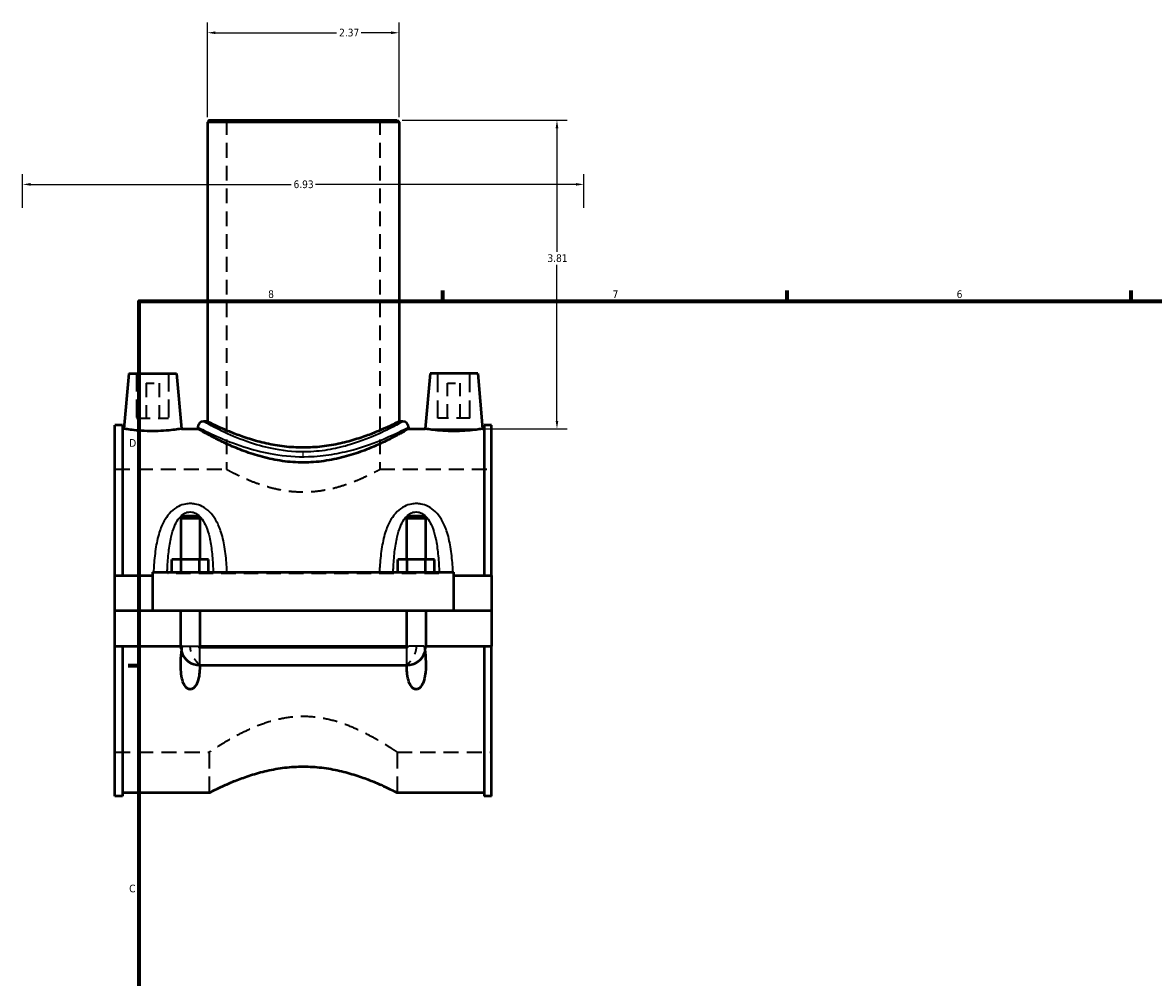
# Model space of a CAD drawing. Header units: inches. Extents: x -0.9 to 53.8, y -0.2 to 48.9.
# Tile 2 of 8: x -0.9 to 13, y 12.7 to 24.4. Entities that reach past the tile are written whole.
import ezdxf

# ---------------------------------------------------------------- set-up
doc = ezdxf.new("R2010")
doc.units = ezdxf.units.IN
doc.header["$MEASUREMENT"] = 0
doc.linetypes.add('DASHED', pattern=[0.2067, 0.1654, -0.0413])
for name, color, linetype, lineweight in [('Border (ANSI)', 7, 'Continuous', 70), ('Dimension (ANSI)', 7, 'Continuous', 25), ('Hidden (ANSI)', 7, 'DASHED', 35), ('Hidden Narrow (ANSI)', 7, 'DASHED', 25), ('Visible (ANSI)', 7, 'Continuous', 50), ('Visible Narrow (ANSI)', 7, 'Continuous', 35)]:
    doc.layers.add(name, color=color, linetype=linetype, lineweight=lineweight)
doc.styles.add('Note Text (ANSI)', font='tahoma.ttf')
doc.dimstyles.new('Default (ANSI)', dxfattribs={"dimtxt": 0.094488, "dimasz": 0.098425, "dimexe": 0.125, "dimexo": 0.0625, "dimgap": 0.031496, "dimtad": 0, "dimtih": 1, "dimtoh": 1, "dimrnd": 1e-08, "dimzin": 4, "dimdsep": 46, "dimtxsty": 'Note Text (ANSI)', "dimcen": 0.09, "dimdle": 0.393701, "dimclrd": 256, "dimclre": 256, "dimclrt": 5, "dimadec": 0, "dimazin": 1, "dimtfac": 1, "dimtofl": 0, "dimtmove": 0, "dimatfit": 3, "dimfxl": 1, "dimtolj": 1, "dimtzin": 4, "dimlwd": -1, "dimlwe": -1, "dimarcsym": 0})

# ---------------------------------------------------------------- blocks, each defined once
blk = doc.blocks.new('Borders Default Border')
at = {"layer": 'Border (ANSI)'}
for p, q in [((4.25, 21), (4.25, 21.134)), ((8.5, 21), (8.5, 21.134)), ((12.75, 21), (12.75, 21.134)), ((0.5, 16.5), (0.366, 16.5))]:
    blk.add_line(p, q, dxfattribs=at)
at = {"layer": 'Border (ANSI)', "flags": 128}
blk.add_lwpolyline([(0.5, 1), (0.5, 21), (33.5, 21), (33.5, 1), (0.5, 1)], dxfattribs=at)
at = {"layer": 'Border (ANSI)', "color": 5, "true_color": 0x0000ff, "char_height": 0.0945, "attachment_point": 7, "style": 'Note Text (ANSI)'}
for s, insert in [('8', (2.094, 21.038)), ('7', (6.346, 21.04)), ('6', (10.595, 21.038)), ('D', (0.378, 19.203)), ('C', (0.378, 13.701))]:
    blk.add_mtext(s, dxfattribs=dict(at, insert=insert))
blk = doc.blocks.new('*D6')
at = {"layer": 'Defpoints', "color": 0, "transparency": 16777216}
for p in [(5.992, 22.442), (-0.938, 22.091), (5.992, 22.091)]:
    blk.add_point(p, dxfattribs=at)
at = {"layer": 'Dimension (ANSI)', "transparency": 16777216}
for p, q in [((-0.938, 22.153), (-0.938, 22.567)), ((5.992, 22.153), (5.992, 22.567)), ((-0.84, 22.442), (2.376, 22.442)), ((5.893, 22.442), (2.678, 22.442))]:
    blk.add_line(p, q, dxfattribs=at)
for points in [[(-0.84, 22.459), (-0.84, 22.426), (-0.938, 22.442)], [(5.893, 22.459), (5.893, 22.426), (5.992, 22.442)]]:
    blk.add_solid(points, dxfattribs=at)
at = {"layer": 'Dimension (ANSI)', "color": 5, "transparency": 16777216, "insert": (2.407, 22.491), "char_height": 0.0945, "attachment_point": 1, "style": 'Note Text (ANSI)'}
blk.add_mtext('\\A1;6.93', dxfattribs=at)
blk = doc.blocks.new('*D7')
at = {"layer": 'Defpoints', "color": 0, "transparency": 16777216}
for p in [(3.686, 23.235), (5.66, 23.235), (4.032, 19.425)]:
    blk.add_point(p, dxfattribs=at)
at = {"layer": 'Dimension (ANSI)', "transparency": 16777216}
for p, q in [((3.749, 23.235), (5.785, 23.235)), ((5.66, 23.136), (5.66, 21.611)), ((5.66, 19.523), (5.66, 21.449)), ((4.094, 19.425), (5.785, 19.425))]:
    blk.add_line(p, q, dxfattribs=at)
for points in [[(5.643, 23.136), (5.676, 23.136), (5.66, 23.235)], [(5.643, 19.523), (5.676, 19.523), (5.66, 19.425)]]:
    blk.add_solid(points, dxfattribs=at)
at = {"layer": 'Dimension (ANSI)', "color": 5, "transparency": 16777216, "insert": (5.542, 21.579), "char_height": 0.0945, "attachment_point": 1, "style": 'Note Text (ANSI)'}
blk.add_mtext('\\A1;3.81', dxfattribs=at)
blk = doc.blocks.new('*D8')
at = {"layer": 'Defpoints', "color": 0, "transparency": 16777216}
for p in [(3.71, 24.314), (1.344, 23.211), (3.71, 23.211)]:
    blk.add_point(p, dxfattribs=at)
at = {"layer": 'Dimension (ANSI)', "transparency": 16777216}
for p, q in [((1.344, 23.274), (1.344, 24.439)), ((3.71, 23.274), (3.71, 24.439)), ((1.442, 24.314), (2.938, 24.314)), ((3.611, 24.314), (3.242, 24.314))]:
    blk.add_line(p, q, dxfattribs=at)
for points in [[(1.442, 24.331), (1.442, 24.298), (1.344, 24.314)], [(3.611, 24.331), (3.611, 24.298), (3.71, 24.314)]]:
    blk.add_solid(points, dxfattribs=at)
at = {"layer": 'Dimension (ANSI)', "color": 5, "transparency": 16777216, "insert": (2.97, 24.364), "char_height": 0.0945, "attachment_point": 1, "style": 'Note Text (ANSI)'}
blk.add_mtext('\\A1;2.37', dxfattribs=at)

msp = doc.modelspace()

# ---------------------------------------------------------------- linework, layer by layer
at = {"layer": 'Hidden (ANSI)', "ltscale": 1.097446}
for p, q in [((1.58, 23.235), (1.58, 18.925)), ((3.473, 23.235), (3.473, 18.925))]:
    msp.add_line(p, q, dxfattribs=at)
at = {"layer": 'Hidden (ANSI)', "ltscale": 1.333288}
for p, q in [((0.47, 20.106), (0.47, 19.555)), ((0.864, 20.106), (0.864, 19.555)), ((4.19, 19.555), (4.19, 20.106)), ((4.584, 19.555), (4.584, 20.106))]:
    msp.add_line(p, q, dxfattribs=at)
at = {"layer": 'Hidden (ANSI)', "ltscale": 0.471064}
for p, q in [((0.588, 19.988), (0.746, 19.988)), ((4.308, 19.988), (4.466, 19.988))]:
    msp.add_line(p, q, dxfattribs=at)
at = {"layer": 'Hidden (ANSI)', "ltscale": 1.047583}
for p, q in [((0.588, 19.988), (0.588, 19.555)), ((0.746, 19.988), (0.746, 19.555)), ((4.308, 19.555), (4.308, 19.988)), ((4.466, 19.555), (4.466, 19.988))]:
    msp.add_line(p, q, dxfattribs=at)
at = {"layer": 'Hidden (ANSI)', "ltscale": 0.997297}
for p, q in [((0.47, 19.555), (0.864, 19.555)), ((4.584, 19.555), (4.19, 19.555))]:
    msp.add_line(p, q, dxfattribs=at)
at = {"layer": 'Hidden (ANSI)', "ltscale": 1.111549}
for p, q in [((0.202, 18.925), (1.58, 18.925)), ((3.473, 18.925), (4.852, 18.925))]:
    msp.add_line(p, q, dxfattribs=at)
at = {"layer": 'Hidden (ANSI)', "ltscale": 0.897567}
for p, q in [((1.014, 17.177), (1.25, 17.177)), ((3.804, 17.177), (4.04, 17.177))]:
    msp.add_line(p, q, dxfattribs=at)
at = {"layer": 'Hidden (ANSI)', "ltscale": 0.444771}
for p, q in [((1.014, 16.509), (1.014, 16.742)), ((4.04, 16.509), (4.04, 16.742))]:
    msp.add_line(p, q, dxfattribs=at)
at = {"layer": 'Hidden (ANSI)', "ltscale": 1.123182}
msp.add_line((3.804, 16.506), (1.25, 16.506), dxfattribs=at)
at = {"layer": 'Hidden (ANSI)'}
for p, q in [((1.25, 16.506), (1.25, 16.506)), ((1.25, 16.506), (1.25, 16.506)), ((3.804, 16.506), (3.804, 16.506)), ((3.804, 16.506), (3.804, 16.506))]:
    msp.add_line(p, q, dxfattribs=at)
at = {"layer": 'Hidden (ANSI)', "ltscale": 1.127809}
for p, q in [((0.202, 15.433), (1.367, 15.433)), ((3.686, 15.433), (4.852, 15.433))]:
    msp.add_line(p, q, dxfattribs=at)
at = {"layer": 'Hidden (ANSI)', "ltscale": 1.209482}
for p, q in [((1.367, 15.433), (1.367, 14.933)), ((3.686, 15.433), (3.686, 14.933))]:
    msp.add_line(p, q, dxfattribs=at)
at = {"layer": 'Hidden (ANSI)', "ltscale": 0.125474}
for centre, start, end in [((1.25, 16.742), 180, 195.9911), ((3.804, 16.742), 344.0089, 0)]:
    msp.add_arc(centre, 0.236, start, end, dxfattribs=at)
at = {"layer": 'Hidden (ANSI)', "ltscale": 1.049424}
msp.add_open_spline([(1.58, 18.925), (1.58, 18.925), (1.586, 18.922), (1.611, 18.908), (1.63, 18.899), (1.678, 18.874), (1.708, 18.859), (1.777, 18.826), (1.816, 18.809), (1.899, 18.774), (1.946, 18.756), (2.048, 18.722), (2.103, 18.705), (2.219, 18.677), (2.28, 18.665), (2.403, 18.65), (2.466, 18.646), (2.588, 18.646), (2.65, 18.65), (2.774, 18.665), (2.835, 18.677), (2.951, 18.705), (3.006, 18.722), (3.108, 18.756), (3.155, 18.774), (3.237, 18.809), (3.276, 18.826), (3.345, 18.859), (3.375, 18.874), (3.424, 18.899), (3.443, 18.908), (3.467, 18.922), (3.473, 18.925), (3.473, 18.925)], degree=3, knots=[3.711717, 3.711717, 3.711717, 3.711717, 4.17476, 4.17476, 4.637804, 4.637804, 5.100847, 5.100847, 5.563891, 5.563891, 6.028776, 6.028776, 6.493662, 6.493662, 6.958547, 6.958547, 7.423433, 7.423433, 7.888319, 7.888319, 8.353204, 8.353204, 8.81809, 8.81809, 9.282976, 9.282976, 9.746019, 9.746019, 10.209063, 10.209063, 10.672106, 10.672106, 11.13515, 11.13515, 11.13515, 11.13515], dxfattribs=at)
at = {"layer": 'Hidden (ANSI)', "ltscale": 0.623098}
for points, knots in [([(1.25, 16.506), (1.25, 16.506), (1.248, 16.508), (1.242, 16.514), (1.238, 16.519), (1.225, 16.532), (1.217, 16.542), (1.197, 16.567), (1.185, 16.583), (1.161, 16.623), (1.15, 16.647), (1.136, 16.694), (1.132, 16.716), (1.132, 16.74), (1.132, 16.741), (1.132, 16.742)], [0.9107012, 0.9107012, 0.9107012, 0.9107012, 1.0080203, 1.0080203, 1.1185892, 1.1185892, 1.2580336, 1.2580336, 1.4397221, 1.4397221, 1.6455456, 1.6455456, 1.8163793, 1.8163793, 1.8251277, 1.8251277, 1.8251277, 1.8251277]), ([(3.922, 16.742), (3.922, 16.741), (3.922, 16.74), (3.921, 16.716), (3.918, 16.694), (3.904, 16.647), (3.893, 16.623), (3.869, 16.583), (3.857, 16.567), (3.837, 16.542), (3.829, 16.532), (3.816, 16.519), (3.811, 16.514), (3.805, 16.508), (3.804, 16.506), (3.804, 16.506)], [-0.0087484, -0.0087484, -0.0087484, -0.0087484, 0, 0, 0.1708338, 0.1708338, 0.3766573, 0.3766573, 0.5583457, 0.5583457, 0.6977901, 0.6977901, 0.808359, 0.808359, 0.9056781, 0.9056781, 0.9056781, 0.9056781])]:
    msp.add_open_spline(points, degree=3, knots=knots, dxfattribs=at)
at = {"layer": 'Hidden (ANSI)', "ltscale": 1.073005}
msp.add_open_spline([(3.686, 15.433), (3.686, 15.433), (3.679, 15.438), (3.648, 15.458), (3.625, 15.473), (3.565, 15.511), (3.528, 15.534), (3.444, 15.584), (3.397, 15.611), (3.296, 15.664), (3.239, 15.692), (3.115, 15.748), (3.048, 15.775), (2.907, 15.821), (2.832, 15.84), (2.68, 15.866), (2.603, 15.873), (2.451, 15.873), (2.373, 15.866), (2.221, 15.84), (2.147, 15.821), (2.006, 15.775), (1.938, 15.748), (1.814, 15.692), (1.757, 15.664), (1.657, 15.611), (1.61, 15.584), (1.526, 15.534), (1.489, 15.511), (1.429, 15.473), (1.405, 15.458), (1.375, 15.438), (1.367, 15.433), (1.367, 15.433)], degree=3, knots=[4.619837, 4.619837, 4.619837, 4.619837, 5.194189, 5.194189, 5.768541, 5.768541, 6.342892, 6.342892, 6.917244, 6.917244, 7.497852, 7.497852, 8.078459, 8.078459, 8.659067, 8.659067, 9.239674, 9.239674, 9.820282, 9.820282, 10.400889, 10.400889, 10.981497, 10.981497, 11.562104, 11.562104, 12.136456, 12.136456, 12.710808, 12.710808, 13.285159, 13.285159, 13.859511, 13.859511, 13.859511, 13.859511], dxfattribs=at)
at = {"layer": 'Hidden Narrow (ANSI)', "ltscale": 0.121158}
msp.add_line((2.527, 19.084), (2.527, 19.138), dxfattribs=at)
at = {"layer": 'Hidden Narrow (ANSI)', "ltscale": 1.079826}
msp.add_line((4.201, 17.635), (0.853, 17.635), dxfattribs=at)
at = {"layer": 'Visible (ANSI)'}
for p, q in [((1.367, 23.235), (1.344, 23.211)), ((3.71, 23.211), (1.344, 23.211)), ((1.344, 23.211), (1.344, 19.515)), ((1.367, 23.235), (3.686, 23.235)), ((3.686, 23.235), (3.71, 23.211)), ((3.71, 23.211), (3.71, 19.515)), ((0.372, 20.106), (0.312, 19.425)), ((0.372, 20.106), (0.962, 20.106)), ((0.962, 20.106), (1.022, 19.425)), ((4.092, 20.106), (4.032, 19.425)), ((4.682, 20.106), (4.092, 20.106)), ((4.682, 20.106), (4.742, 19.425)), ((0.202, 17.615), (0.202, 19.47)), ((0.295, 19.47), (0.202, 19.47)), ((0.295, 19.47), (0.295, 17.615)), ((0.295, 19.425), (0.312, 19.425)), ((1.022, 19.425), (1.225, 19.425)), ((1.225, 19.444), (1.225, 19.425)), ((1.344, 19.515), (1.296, 19.515)), ((3.757, 19.515), (3.71, 19.515)), ((3.828, 19.444), (3.828, 19.425)), ((3.828, 19.425), (4.032, 19.425)), ((4.742, 19.425), (4.759, 19.425)), ((4.759, 19.47), (4.759, 17.615)), ((4.852, 19.47), (4.759, 19.47)), ((4.852, 17.615), (4.852, 19.47)), ((1.037, 18.345), (1.014, 18.321)), ((1.014, 18.321), (1.25, 18.321)), ((1.014, 18.321), (1.014, 17.812)), ((1.226, 18.345), (1.037, 18.345)), ((1.226, 18.345), (1.25, 18.321)), ((1.25, 18.321), (1.25, 17.812)), ((3.827, 18.345), (3.804, 18.321)), ((3.804, 18.321), (4.04, 18.321)), ((3.804, 17.812), (3.804, 18.321)), ((4.016, 18.345), (3.827, 18.345)), ((4.016, 18.345), (4.04, 18.321)), ((4.04, 17.812), (4.04, 18.321)), ((0.905, 17.655), (0.905, 17.812)), ((1.018, 17.812), (0.905, 17.812)), ((1.018, 17.655), (1.018, 17.812)), ((1.245, 17.812), (1.018, 17.812)), ((1.245, 17.655), (1.245, 17.812)), ((1.359, 17.812), (1.245, 17.812)), ((1.359, 17.655), (1.359, 17.812)), ((3.695, 17.655), (3.695, 17.812)), ((3.808, 17.812), (3.695, 17.812)), ((3.808, 17.655), (3.808, 17.812)), ((4.035, 17.812), (3.808, 17.812)), ((4.035, 17.655), (4.035, 17.812)), ((4.149, 17.812), (4.035, 17.812)), ((4.149, 17.655), (4.149, 17.812)), ((0.202, 17.615), (0.667, 17.615)), ((0.202, 17.181), (0.202, 17.615)), ((0.667, 17.655), (0.667, 17.181)), ((0.667, 17.655), (4.387, 17.655)), ((4.387, 17.181), (4.387, 17.655)), ((4.387, 17.615), (4.852, 17.615)), ((4.852, 17.615), (4.852, 17.181)), ((0.202, 17.181), (0.667, 17.181)), ((0.202, 16.742), (0.202, 17.177)), ((1.014, 17.177), (0.202, 17.177)), ((0.667, 17.181), (4.387, 17.181)), ((1.014, 17.181), (1.014, 17.177)), ((1.014, 16.742), (1.014, 17.177)), ((1.25, 17.181), (1.25, 17.177)), ((1.25, 17.177), (1.25, 16.742)), ((3.804, 17.177), (1.25, 17.177)), ((3.804, 17.177), (3.804, 17.181)), ((3.804, 16.742), (3.804, 17.177)), ((4.04, 17.177), (4.04, 17.181)), ((4.04, 17.177), (4.04, 16.742)), ((4.852, 17.177), (4.04, 17.177)), ((4.387, 17.181), (4.852, 17.181)), ((4.852, 17.177), (4.852, 16.742)), ((0.202, 14.888), (0.202, 16.742)), ((0.202, 16.742), (1.014, 16.742)), ((0.295, 16.742), (0.295, 14.888)), ((1.014, 16.742), (1.03, 16.742)), ((1.234, 16.742), (1.25, 16.742)), ((1.25, 16.742), (3.804, 16.742)), ((1.25, 16.728), (3.804, 16.728)), ((3.804, 16.742), (3.82, 16.742)), ((4.024, 16.742), (4.04, 16.742)), ((4.04, 16.742), (4.852, 16.742)), ((4.759, 16.742), (4.759, 14.888)), ((4.852, 14.888), (4.852, 16.742)), ((1.25, 16.506), (3.804, 16.506)), ((0.295, 14.888), (0.202, 14.888)), ((0.295, 14.933), (1.367, 14.933)), ((3.686, 14.933), (4.759, 14.933)), ((4.852, 14.888), (4.759, 14.888))]:
    msp.add_line(p, q, dxfattribs=at)
for centre, radius, start, end in [((1.296, 19.444), 0.071, 90, 180), ((3.757, 19.444), 0.071, 0, 90), ((1.25, 16.742), 0.236, 195.9911, 270), ((3.804, 16.742), 0.236, 270, 344.0089)]:
    msp.add_arc(centre, radius, start, end, dxfattribs=at)
for points, knots in [([(1.022, 19.425), (1.022, 19.425), (1.013, 19.423), (0.977, 19.418), (0.95, 19.414), (0.887, 19.407), (0.847, 19.403), (0.759, 19.398), (0.712, 19.396), (0.622, 19.396), (0.574, 19.398), (0.487, 19.403), (0.447, 19.407), (0.384, 19.414), (0.357, 19.418), (0.321, 19.423), (0.312, 19.425), (0.312, 19.425)], [1.365413, 1.365413, 1.365413, 1.365413, 1.706484, 1.706484, 2.047554, 2.047554, 2.38919, 2.38919, 2.730826, 2.730826, 3.072462, 3.072462, 3.414098, 3.414098, 3.755168, 3.755168, 4.096239, 4.096239, 4.096239, 4.096239]), ([(3.828, 19.425), (3.828, 19.425), (3.82, 19.42), (3.786, 19.401), (3.76, 19.386), (3.693, 19.349), (3.652, 19.327), (3.557, 19.279), (3.504, 19.253), (3.39, 19.202), (3.326, 19.175), (3.186, 19.123), (3.11, 19.099), (2.951, 19.056), (2.867, 19.039), (2.697, 19.015), (2.611, 19.009), (2.443, 19.009), (2.356, 19.015), (2.186, 19.039), (2.103, 19.056), (1.943, 19.099), (1.868, 19.123), (1.728, 19.175), (1.663, 19.202), (1.55, 19.253), (1.497, 19.279), (1.402, 19.327), (1.36, 19.349), (1.293, 19.386), (1.268, 19.401), (1.234, 19.42), (1.225, 19.425), (1.225, 19.425)], [5.125106, 5.125106, 5.125106, 5.125106, 5.763996, 5.763996, 6.402886, 6.402886, 7.041776, 7.041776, 7.680666, 7.680666, 8.323052, 8.323052, 8.965439, 8.965439, 9.607825, 9.607825, 10.250211, 10.250211, 10.892597, 10.892597, 11.534984, 11.534984, 12.17737, 12.17737, 12.819756, 12.819756, 13.458646, 13.458646, 14.097537, 14.097537, 14.736427, 14.736427, 15.375317, 15.375317, 15.375317, 15.375317]), ([(2.527, 19.193), (2.451, 19.193), (2.373, 19.197), (2.219, 19.215), (2.143, 19.228), (1.998, 19.26), (1.928, 19.279), (1.801, 19.319), (1.742, 19.34), (1.639, 19.38), (1.59, 19.4), (1.503, 19.438), (1.466, 19.455), (1.405, 19.484), (1.382, 19.496), (1.351, 19.511), (1.344, 19.515), (1.344, 19.515)], [0, 0, 0, 0, 0.578733, 0.578733, 1.157466, 1.157466, 1.736198, 1.736198, 2.314931, 2.314931, 2.891991, 2.891991, 3.46905, 3.46905, 4.046109, 4.046109, 4.623169, 4.623169, 4.623169, 4.623169]), ([(3.71, 19.515), (3.71, 19.515), (3.703, 19.511), (3.672, 19.496), (3.649, 19.484), (3.588, 19.455), (3.55, 19.438), (3.464, 19.4), (3.415, 19.38), (3.312, 19.34), (3.253, 19.319), (3.125, 19.279), (3.056, 19.26), (2.911, 19.228), (2.835, 19.215), (2.681, 19.197), (2.603, 19.193), (2.527, 19.193)], [13.869506, 13.869506, 13.869506, 13.869506, 14.446566, 14.446566, 15.023625, 15.023625, 15.600685, 15.600685, 16.177744, 16.177744, 16.756477, 16.756477, 17.33521, 17.33521, 17.913942, 17.913942, 18.492675, 18.492675, 18.492675, 18.492675]), ([(4.742, 19.425), (4.742, 19.425), (4.733, 19.423), (4.697, 19.418), (4.67, 19.414), (4.607, 19.407), (4.567, 19.403), (4.479, 19.398), (4.432, 19.396), (4.387, 19.396), (4.342, 19.396), (4.294, 19.398), (4.207, 19.403), (4.167, 19.407), (4.104, 19.414), (4.077, 19.418), (4.041, 19.423), (4.032, 19.425), (4.032, 19.425)], [4.096239, 4.096239, 4.096239, 4.096239, 4.437309, 4.437309, 4.77838, 4.77838, 5.120016, 5.120016, 5.461652, 5.461652, 5.461652, 5.803288, 5.803288, 6.144923, 6.144923, 6.485994, 6.485994, 6.827065, 6.827065, 6.827065, 6.827065]), ([(1.25, 16.506), (1.25, 16.475), (1.249, 16.446), (1.243, 16.387), (1.238, 16.355), (1.221, 16.294), (1.209, 16.265), (1.183, 16.233), (1.175, 16.224), (1.16, 16.215), (1.154, 16.213), (1.143, 16.209), (1.138, 16.208), (1.126, 16.208), (1.12, 16.209), (1.109, 16.213), (1.104, 16.215), (1.089, 16.224), (1.08, 16.233), (1.055, 16.265), (1.043, 16.294), (1.026, 16.355), (1.021, 16.387), (1.012, 16.471), (1.013, 16.529), (1.019, 16.639), (1.024, 16.69), (1.03, 16.742)], [1.543557, 1.543557, 1.543557, 1.543557, 1.779603, 1.779603, 2.021359, 2.021359, 2.263114, 2.263114, 2.351421, 2.351421, 2.395574, 2.395574, 2.439728, 2.439728, 2.483881, 2.483881, 2.528034, 2.528034, 2.616341, 2.616341, 2.858097, 2.858097, 3.099852, 3.099852, 3.544753, 3.544753, 3.921073, 3.921073, 3.921073, 3.921073]), ([(1.234, 16.742), (1.234, 16.74), (1.235, 16.738), (1.237, 16.734), (1.238, 16.733), (1.241, 16.73), (1.243, 16.729), (1.246, 16.728), (1.248, 16.728), (1.25, 16.728)], [0.00008173, 0.00008173, 0.00008173, 0.00008173, 0.01652827, 0.01652827, 0.03280021, 0.03280021, 0.04694346, 0.04694346, 0.06082022, 0.06082022, 0.06082022, 0.06082022]), ([(4.024, 16.742), (4.03, 16.69), (4.035, 16.639), (4.041, 16.529), (4.041, 16.471), (4.033, 16.387), (4.028, 16.355), (4.011, 16.294), (3.999, 16.265), (3.973, 16.233), (3.965, 16.224), (3.95, 16.215), (3.944, 16.213), (3.933, 16.209), (3.928, 16.208), (3.916, 16.208), (3.91, 16.209), (3.899, 16.213), (3.894, 16.215), (3.879, 16.224), (3.87, 16.233), (3.845, 16.265), (3.833, 16.294), (3.816, 16.355), (3.811, 16.387), (3.805, 16.446), (3.804, 16.475), (3.804, 16.506)], [0.958383, 0.958383, 0.958383, 0.958383, 1.334702, 1.334702, 1.779603, 1.779603, 2.021359, 2.021359, 2.263114, 2.263114, 2.351421, 2.351421, 2.395574, 2.395574, 2.439728, 2.439728, 2.483881, 2.483881, 2.528034, 2.528034, 2.616341, 2.616341, 2.858097, 2.858097, 3.099852, 3.099852, 3.335899, 3.335899, 3.335899, 3.335899]), ([(3.804, 16.728), (3.806, 16.728), (3.808, 16.728), (3.812, 16.73), (3.813, 16.731), (3.816, 16.734), (3.817, 16.735), (3.819, 16.738), (3.82, 16.74), (3.82, 16.742)], [0, 0, 0, 0, 0.01565557, 0.01565557, 0.03168389, 0.03168389, 0.04590891, 0.04590891, 0.06067727, 0.06067727, 0.06067727, 0.06067727]), ([(1.367, 14.933), (1.367, 14.933), (1.375, 14.936), (1.405, 14.952), (1.427, 14.963), (1.487, 14.992), (1.524, 15.01), (1.609, 15.047), (1.656, 15.068), (1.758, 15.108), (1.815, 15.128), (1.94, 15.168), (2.008, 15.188), (2.15, 15.22), (2.225, 15.233), (2.376, 15.251), (2.452, 15.255), (2.601, 15.255), (2.678, 15.251), (2.829, 15.233), (2.903, 15.22), (3.046, 15.188), (3.113, 15.168), (3.239, 15.128), (3.296, 15.108), (3.397, 15.068), (3.445, 15.047), (3.53, 15.01), (3.567, 14.992), (3.626, 14.963), (3.649, 14.952), (3.679, 14.936), (3.686, 14.933), (3.686, 14.933)], [4.534932, 4.534932, 4.534932, 4.534932, 5.100902, 5.100902, 5.666873, 5.666873, 6.232843, 6.232843, 6.798814, 6.798814, 7.366576, 7.366576, 7.934338, 7.934338, 8.502101, 8.502101, 9.069863, 9.069863, 9.637625, 9.637625, 10.205388, 10.205388, 10.77315, 10.77315, 11.340912, 11.340912, 11.906883, 11.906883, 12.472853, 12.472853, 13.038824, 13.038824, 13.604795, 13.604795, 13.604795, 13.604795])]:
    msp.add_open_spline(points, degree=3, knots=knots, dxfattribs=at)
at = {"layer": 'Visible Narrow (ANSI)'}
for p, q in [((1.037, 16.742), (1.227, 16.742)), ((1.25, 16.507), (1.25, 16.719)), ((3.804, 16.507), (3.804, 16.719)), ((4.017, 16.742), (3.827, 16.742))]:
    msp.add_line(p, q, dxfattribs=at)
for points, knots in [([(1.226, 19.444), (1.226, 19.444), (1.239, 19.437), (1.309, 19.401), (1.392, 19.36), (1.597, 19.272), (1.711, 19.228), (1.939, 19.158), (2.048, 19.131), (2.3, 19.088), (2.446, 19.077), (2.688, 19.084), (2.785, 19.094), (2.97, 19.124), (3.059, 19.144), (3.285, 19.207), (3.412, 19.255), (3.613, 19.339), (3.691, 19.376), (3.797, 19.427), (3.825, 19.442), (3.828, 19.444), (3.828, 19.444), (3.828, 19.444)], [-25.559777, -25.559777, -25.559777, -25.559777, -24.777617, -24.777617, -23.402492, -23.402492, -22.248176, -22.248176, -21.356727, -21.356727, -20.290252, -20.290252, -19.574216, -19.574216, -18.858179, -18.858179, -17.624836, -17.624836, -16.489969, -16.489969, -15.38985, -15.38985, -15.335868, -15.335868, -15.335868, -15.335868]), ([(3.757, 19.515), (3.757, 19.515), (3.757, 19.515), (3.755, 19.513), (3.727, 19.498), (3.628, 19.444), (3.554, 19.406), (3.364, 19.32), (3.244, 19.271), (3.03, 19.206), (2.946, 19.185), (2.771, 19.154), (2.68, 19.144), (2.451, 19.136), (2.312, 19.148), (2.074, 19.192), (1.971, 19.22), (1.755, 19.292), (1.648, 19.338), (1.454, 19.428), (1.376, 19.471), (1.309, 19.508), (1.297, 19.515), (1.296, 19.515)], [15.335868, 15.335868, 15.335868, 15.335868, 15.38985, 15.38985, 16.489969, 16.489969, 17.624836, 17.624836, 18.858179, 18.858179, 19.574216, 19.574216, 20.290252, 20.290252, 21.356727, 21.356727, 22.248176, 22.248176, 23.402492, 23.402492, 24.777617, 24.777617, 25.559777, 25.559777, 25.559777, 25.559777]), ([(1.586, 17.655), (1.585, 17.685), (1.583, 17.715), (1.575, 17.82), (1.567, 17.894), (1.544, 18.036), (1.528, 18.103), (1.49, 18.216), (1.469, 18.263), (1.422, 18.341), (1.397, 18.374), (1.341, 18.428), (1.311, 18.45), (1.25, 18.48), (1.221, 18.491), (1.171, 18.5), (1.151, 18.502), (1.132, 18.502), (1.112, 18.502), (1.093, 18.5), (1.043, 18.491), (1.013, 18.48), (0.953, 18.45), (0.923, 18.428), (0.867, 18.374), (0.842, 18.341), (0.794, 18.263), (0.774, 18.216), (0.735, 18.103), (0.72, 18.036), (0.696, 17.894), (0.689, 17.82), (0.681, 17.715), (0.679, 17.685), (0.677, 17.655)], [-5.869538, -5.869538, -5.869538, -5.869538, -5.65255, -5.65255, -5.103067, -5.103067, -4.575939, -4.575939, -4.173296, -4.173296, -3.843256, -3.843256, -3.551186, -3.551186, -3.312594, -3.312594, -3.163475, -3.163475, -3.163475, -3.014355, -3.014355, -2.775764, -2.775764, -2.483694, -2.483694, -2.153654, -2.153654, -1.751011, -1.751011, -1.223883, -1.223883, -0.674399, -0.674399, -0.457412, -0.457412, -0.457412, -0.457412]), ([(4.376, 17.655), (4.375, 17.685), (4.373, 17.715), (4.365, 17.82), (4.357, 17.894), (4.334, 18.036), (4.318, 18.103), (4.28, 18.216), (4.259, 18.263), (4.212, 18.341), (4.187, 18.374), (4.131, 18.428), (4.101, 18.45), (4.04, 18.48), (4.011, 18.491), (3.961, 18.5), (3.941, 18.502), (3.922, 18.502), (3.902, 18.502), (3.883, 18.5), (3.833, 18.491), (3.803, 18.48), (3.743, 18.45), (3.713, 18.428), (3.657, 18.374), (3.632, 18.341), (3.584, 18.263), (3.564, 18.216), (3.525, 18.103), (3.51, 18.036), (3.486, 17.894), (3.479, 17.82), (3.471, 17.715), (3.469, 17.685), (3.467, 17.655)], [-5.869538, -5.869538, -5.869538, -5.869538, -5.652551, -5.652551, -5.103068, -5.103068, -4.575939, -4.575939, -4.173295, -4.173295, -3.843256, -3.843256, -3.551186, -3.551186, -3.312594, -3.312594, -3.163475, -3.163475, -3.163475, -3.014355, -3.014355, -2.775764, -2.775764, -2.483694, -2.483694, -2.153654, -2.153654, -1.751011, -1.751011, -1.223882, -1.223882, -0.674399, -0.674399, -0.457412, -0.457412, -0.457412, -0.457412]), ([(0.848, 17.655), (0.848, 17.67), (0.849, 17.685), (0.853, 17.77), (0.858, 17.839), (0.873, 17.969), (0.883, 18.031), (0.907, 18.135), (0.92, 18.178), (0.95, 18.251), (0.965, 18.281), (1.001, 18.331), (1.019, 18.351), (1.057, 18.379), (1.076, 18.389), (1.107, 18.397), (1.12, 18.399), (1.132, 18.399), (1.144, 18.399), (1.156, 18.397), (1.188, 18.389), (1.206, 18.379), (1.244, 18.351), (1.263, 18.331), (1.298, 18.281), (1.314, 18.251), (1.344, 18.178), (1.357, 18.135), (1.381, 18.031), (1.391, 17.969), (1.405, 17.839), (1.41, 17.77), (1.415, 17.685), (1.415, 17.67), (1.416, 17.655)], [0.553957, 0.553957, 0.553957, 0.553957, 0.674399, 0.674399, 1.223883, 1.223883, 1.751011, 1.751011, 2.153654, 2.153654, 2.483694, 2.483694, 2.775764, 2.775764, 3.014355, 3.014355, 3.163475, 3.163475, 3.163475, 3.312594, 3.312594, 3.551186, 3.551186, 3.843256, 3.843256, 4.173296, 4.173296, 4.575939, 4.575939, 5.103067, 5.103067, 5.65255, 5.65255, 5.772992, 5.772992, 5.772992, 5.772992]), ([(3.638, 17.655), (3.638, 17.67), (3.639, 17.685), (3.643, 17.77), (3.648, 17.839), (3.663, 17.969), (3.673, 18.031), (3.697, 18.135), (3.71, 18.178), (3.74, 18.251), (3.755, 18.281), (3.791, 18.331), (3.809, 18.351), (3.847, 18.379), (3.866, 18.389), (3.897, 18.397), (3.91, 18.399), (3.922, 18.399), (3.934, 18.399), (3.946, 18.397), (3.978, 18.389), (3.996, 18.379), (4.034, 18.351), (4.053, 18.331), (4.088, 18.281), (4.104, 18.251), (4.134, 18.178), (4.147, 18.135), (4.171, 18.031), (4.181, 17.969), (4.195, 17.839), (4.2, 17.77), (4.205, 17.685), (4.205, 17.67), (4.206, 17.655)], [0.553957, 0.553957, 0.553957, 0.553957, 0.674399, 0.674399, 1.223882, 1.223882, 1.751011, 1.751011, 2.153654, 2.153654, 2.483694, 2.483694, 2.775764, 2.775764, 3.014355, 3.014355, 3.163475, 3.163475, 3.163475, 3.312594, 3.312594, 3.551186, 3.551186, 3.843256, 3.843256, 4.173295, 4.173295, 4.575939, 4.575939, 5.103068, 5.103068, 5.652551, 5.652551, 5.772992, 5.772992, 5.772992, 5.772992])]:
    msp.add_open_spline(points, degree=3, knots=knots, dxfattribs=at)

# ---------------------------------------------------------------- block references
msp.add_blockref('Borders Default Border', (0, 0))

# ---------------------------------------------------------------- dimensions: what is measured, and where the dimension line sits
at = {"layer": 'Dimension (ANSI)'}
for base, p1, p2, angle, override, picture, middle in [((3.71, 24.314), (1.344, 23.211), (3.71, 23.211), 180, {"dimgap": 0.031496, "dimtih": 0, "dimtoh": 0, "dimdec": 2, "dimtol": 0, "dimlim": 0, "dimtp": 0, "dimtm": 0, "dimtdec": 2, "dimatfit": 1}, '*D8', (3.09, 24.314)), ((5.66, 23.235), (4.032, 19.425), (3.686, 23.235), 270, {"dimgap": 0.031496, "dimdec": 2, "dimtol": 0, "dimlim": 0, "dimtp": 0, "dimtm": 0, "dimtdec": 2, "dimatfit": 1}, '*D7', (5.66, 21.53)), ((5.992, 22.442), (-0.938, 22.091), (5.992, 22.091), 180, {"dimgap": 0.031496, "dimtih": 0, "dimtoh": 0, "dimdec": 2, "dimtol": 0, "dimlim": 0, "dimtp": 0, "dimtm": 0, "dimtdec": 2, "dimatfit": 1}, '*D6', (2.527, 22.442))]:
    dim = msp.add_linear_dim(base=base, p1=p1, p2=p2, angle=angle, dimstyle='Default (ANSI)', override=override, dxfattribs=at)
    dim.commit()
    dim.dimension.update_dxf_attribs({"geometry": picture, "text_midpoint": middle, "dimtype": 160})

doc.saveas('drawing.dxf')
